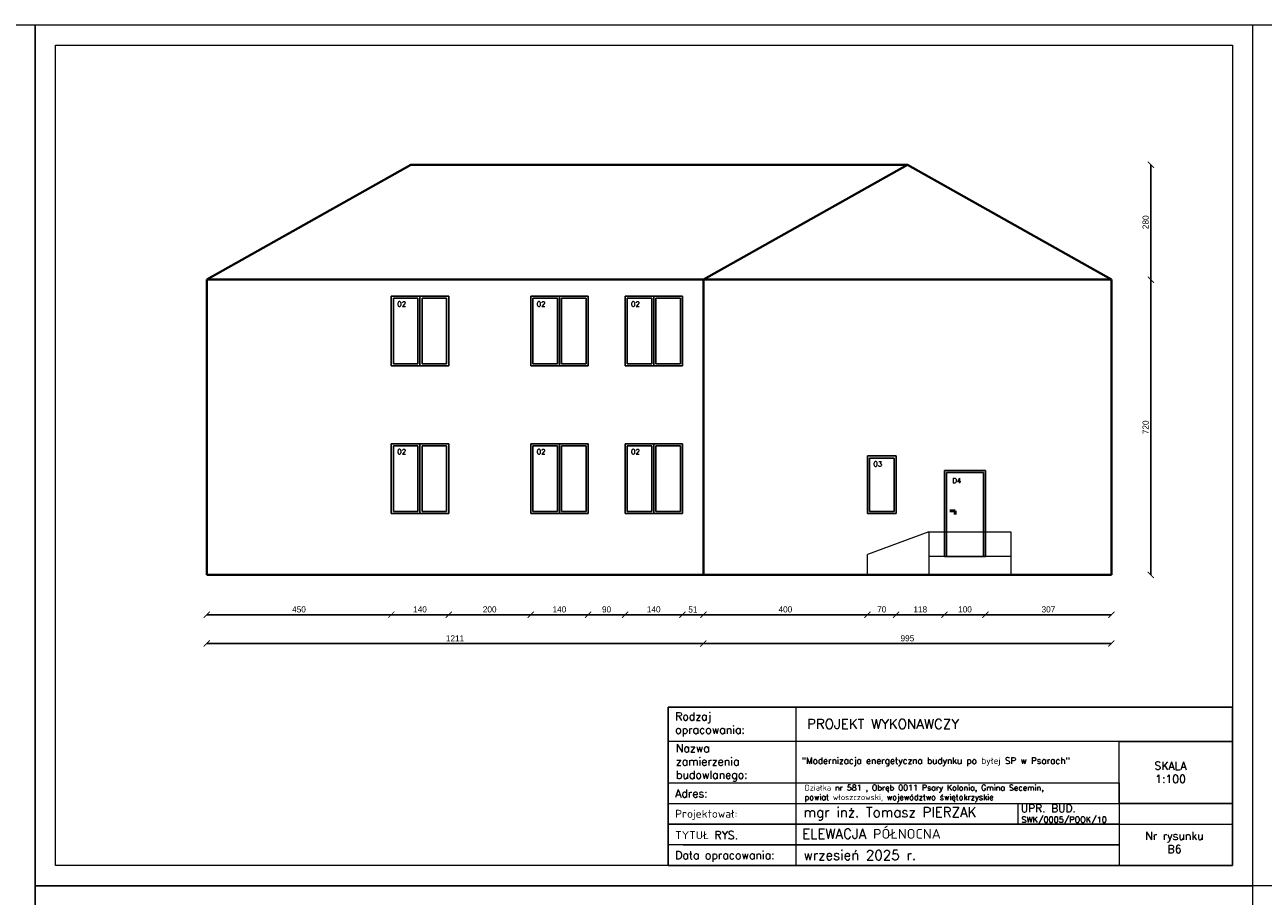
# Model space of a CAD drawing. Header units: millimetres. Extents: x 107252 to 132489, y 44218 to 60710.
# Tile 34 of 72: x 115267 to 118287, y 56943 to 59068. Entities that reach past the tile are written whole.
import ezdxf

# ---------------------------------------------------------------- set-up
doc = ezdxf.new("R2010")
doc.units = ezdxf.units.MM
for name, color, linetype, lineweight in [('cienka', 3, 'Continuous', 18), ('gruba', 1, 'Continuous', 40), ('opisy', 4, 'Continuous', 18), ('stolarka', 2, 'Continuous', 50), ('wymiary', 252, 'Continuous', 15), ('średnia', 2, 'Continuous', 25)]:
    doc.layers.add(name, color=color, linetype=linetype, lineweight=lineweight)
doc.styles.add('KASIA', font='romans.shx', dxfattribs={"height": 20})
doc.styles.add('ROMANS1', font='romans.shx', dxfattribs={"height": 15})
doc.styles.get("Standard").update_dxf_attribs({"font": 'GOTHIC.TTF'})
doc.dimstyles.new('secemin', dxfattribs={"dimtxt": 15, "dimasz": 15, "dimexe": 1.25, "dimexo": 0.625, "dimgap": 5, "dimtad": 1, "dimdec": 0, "dimtxsty": 'Standard', "dimblk": 'ARCHTICK', "dimcen": 0, "dimse1": 1, "dimse2": 1, "dimclrt": 256, "dimadec": 0, "dimazin": 0, "dimtfac": 1, "dimtdec": 0, "dimtmove": 0, "dimatfit": 3, "dimfxl": 1, "dimtfillclr": 250, "dimarcsym": 1})

# ---------------------------------------------------------------- blocks, each defined once
blk = doc.blocks.new('_ArchTick')
at = {"color": 0, "linetype": 'ByBlock', "const_width": 0.15}
blk.add_lwpolyline([(-0.5, -0.5), (0.5, 0.5)], dxfattribs=at)
blk = doc.blocks.new('*D420')
at = {"layer": 'Defpoints', "color": 0, "transparency": 16777216}
for p in [(117321.7, 57876.9), (116921.7, 57726.9), (117321.7, 57629.9)]:
    blk.add_point(p, dxfattribs=at)
at = {"layer": 'wymiary', "color": 0, "lineweight": -2, "transparency": 16777216}
blk.add_line((116921.7, 57629.9), (117321.7, 57629.9), dxfattribs=at)
at = {"layer": 'wymiary', "color": 0, "lineweight": -2, "transparency": 16777216, "xscale": 15, "yscale": 15, "zscale": 15, "rotation": 180}
blk.add_blockref('_ArchTick', (116921.7, 57629.9), dxfattribs=at)
at = {"layer": 'wymiary', "color": 0, "lineweight": -2, "transparency": 16777216, "xscale": 15, "yscale": 15, "zscale": 15}
blk.add_blockref('_ArchTick', (117321.7, 57629.9), dxfattribs=at)
at = {"layer": 'wymiary', "transparency": 16777216, "insert": (117121.7, 57642.8), "char_height": 15, "attachment_point": 5}
blk.add_mtext('400', dxfattribs=at)
blk = doc.blocks.new('*D421')
at = {"layer": 'Defpoints', "color": 0, "transparency": 16777216}
for p in [(117321.7, 57876.9), (117391.7, 57876.9), (117391.7, 57629.9)]:
    blk.add_point(p, dxfattribs=at)
at = {"layer": 'wymiary', "color": 0, "lineweight": -2, "transparency": 16777216}
blk.add_line((117321.7, 57629.9), (117391.7, 57629.9), dxfattribs=at)
at = {"layer": 'wymiary', "color": 0, "lineweight": -2, "transparency": 16777216, "xscale": 15, "yscale": 15, "zscale": 15, "rotation": 180}
blk.add_blockref('_ArchTick', (117321.7, 57629.9), dxfattribs=at)
at = {"layer": 'wymiary', "color": 0, "lineweight": -2, "transparency": 16777216, "xscale": 15, "yscale": 15, "zscale": 15}
blk.add_blockref('_ArchTick', (117391.7, 57629.9), dxfattribs=at)
at = {"layer": 'wymiary', "transparency": 16777216, "insert": (117356.7, 57642.8), "char_height": 15, "attachment_point": 5}
blk.add_mtext('70', dxfattribs=at)
blk = doc.blocks.new('*D422')
at = {"layer": 'Defpoints', "color": 0, "transparency": 16777216}
for p in [(117391.7, 57876.9), (117509.7, 57771.9), (117509.7, 57629.9)]:
    blk.add_point(p, dxfattribs=at)
at = {"layer": 'wymiary', "color": 0, "lineweight": -2, "transparency": 16777216}
blk.add_line((117391.7, 57629.9), (117509.7, 57629.9), dxfattribs=at)
at = {"layer": 'wymiary', "color": 0, "lineweight": -2, "transparency": 16777216, "xscale": 15, "yscale": 15, "zscale": 15, "rotation": 180}
blk.add_blockref('_ArchTick', (117391.7, 57629.9), dxfattribs=at)
at = {"layer": 'wymiary', "color": 0, "lineweight": -2, "transparency": 16777216, "xscale": 15, "yscale": 15, "zscale": 15}
blk.add_blockref('_ArchTick', (117509.7, 57629.9), dxfattribs=at)
at = {"layer": 'wymiary', "transparency": 16777216, "insert": (117450.7, 57642.8), "char_height": 15, "attachment_point": 5}
blk.add_mtext('118', dxfattribs=at)
blk = doc.blocks.new('*D423')
at = {"layer": 'Defpoints', "color": 0, "transparency": 16777216}
for p in [(117509.7, 57771.9), (117609.7, 57771.9), (117609.7, 57629.9)]:
    blk.add_point(p, dxfattribs=at)
at = {"layer": 'wymiary', "color": 0, "lineweight": -2, "transparency": 16777216}
blk.add_line((117509.7, 57629.9), (117609.7, 57629.9), dxfattribs=at)
at = {"layer": 'wymiary', "color": 0, "lineweight": -2, "transparency": 16777216, "xscale": 15, "yscale": 15, "zscale": 15, "rotation": 180}
blk.add_blockref('_ArchTick', (117509.7, 57629.9), dxfattribs=at)
at = {"layer": 'wymiary', "color": 0, "lineweight": -2, "transparency": 16777216, "xscale": 15, "yscale": 15, "zscale": 15}
blk.add_blockref('_ArchTick', (117609.7, 57629.9), dxfattribs=at)
at = {"layer": 'wymiary', "transparency": 16777216, "insert": (117559.7, 57642.8), "char_height": 15, "attachment_point": 5}
blk.add_mtext('100', dxfattribs=at)
blk = doc.blocks.new('*D424')
at = {"layer": 'Defpoints', "color": 0, "transparency": 16777216}
for p in [(117609.7, 57771.9), (117916.7, 57726.9), (117916.7, 57629.9)]:
    blk.add_point(p, dxfattribs=at)
at = {"layer": 'wymiary', "color": 0, "lineweight": -2, "transparency": 16777216}
blk.add_line((117609.7, 57629.9), (117916.7, 57629.9), dxfattribs=at)
at = {"layer": 'wymiary', "color": 0, "lineweight": -2, "transparency": 16777216, "xscale": 15, "yscale": 15, "zscale": 15, "rotation": 180}
blk.add_blockref('_ArchTick', (117609.7, 57629.9), dxfattribs=at)
at = {"layer": 'wymiary', "color": 0, "lineweight": -2, "transparency": 16777216, "xscale": 15, "yscale": 15, "zscale": 15}
blk.add_blockref('_ArchTick', (117916.7, 57629.9), dxfattribs=at)
at = {"layer": 'wymiary', "transparency": 16777216, "insert": (117763.2, 57642.8), "char_height": 15, "attachment_point": 5}
blk.add_mtext('307', dxfattribs=at)
blk = doc.blocks.new('*D425')
at = {"layer": 'Defpoints', "color": 0, "transparency": 16777216}
for p in [(117916.7, 58446.9), (118013, 58446.9), (117916.7, 57726.9)]:
    blk.add_point(p, dxfattribs=at)
at = {"layer": 'wymiary', "color": 0, "lineweight": -2, "transparency": 16777216}
blk.add_line((118013, 57726.9), (118013, 58446.9), dxfattribs=at)
at = {"layer": 'wymiary', "color": 0, "lineweight": -2, "transparency": 16777216, "xscale": 15, "yscale": 15, "zscale": 15}
for p, rotation in [((118013, 58446.9), 90), ((118013, 57726.9), 270)]:
    blk.add_blockref('_ArchTick', p, dxfattribs=dict(at, rotation=rotation))
at = {"layer": 'wymiary', "transparency": 16777216, "insert": (118000.2, 58086.9), "char_height": 15, "attachment_point": 5, "rotation": 90}
blk.add_mtext('720', dxfattribs=at)
blk = doc.blocks.new('*D426')
at = {"layer": 'Defpoints', "color": 0, "transparency": 16777216}
for p in [(117419.2, 58726.9), (118013, 58726.9), (117916.7, 58446.9)]:
    blk.add_point(p, dxfattribs=at)
at = {"layer": 'wymiary', "color": 0, "lineweight": -2, "transparency": 16777216}
blk.add_line((118013, 58446.9), (118013, 58726.9), dxfattribs=at)
at = {"layer": 'wymiary', "color": 0, "lineweight": -2, "transparency": 16777216, "xscale": 15, "yscale": 15, "zscale": 15}
for p, rotation in [((118013, 58726.9), 90), ((118013, 58446.9), 270)]:
    blk.add_blockref('_ArchTick', p, dxfattribs=dict(at, rotation=rotation))
at = {"layer": 'wymiary', "transparency": 16777216, "insert": (118000.2, 58586.9), "char_height": 15, "attachment_point": 5, "rotation": 90}
blk.add_mtext('280', dxfattribs=at)
blk = doc.blocks.new('*D429')
at = {"layer": 'Defpoints', "color": 0, "transparency": 16777216}
for p in [(116160.7, 57876.9), (115710.7, 57726.9), (116160.7, 57629.9)]:
    blk.add_point(p, dxfattribs=at)
at = {"layer": 'wymiary', "color": 0, "lineweight": -2, "transparency": 16777216}
blk.add_line((115710.7, 57629.9), (116160.7, 57629.9), dxfattribs=at)
at = {"layer": 'wymiary', "color": 0, "lineweight": -2, "transparency": 16777216, "xscale": 15, "yscale": 15, "zscale": 15, "rotation": 180}
blk.add_blockref('_ArchTick', (115710.7, 57629.9), dxfattribs=at)
at = {"layer": 'wymiary', "color": 0, "lineweight": -2, "transparency": 16777216, "xscale": 15, "yscale": 15, "zscale": 15}
blk.add_blockref('_ArchTick', (116160.7, 57629.9), dxfattribs=at)
at = {"layer": 'wymiary', "transparency": 16777216, "insert": (115935.7, 57642.8), "char_height": 15, "attachment_point": 5}
blk.add_mtext('450', dxfattribs=at)
blk = doc.blocks.new('*D430')
at = {"layer": 'Defpoints', "color": 0, "transparency": 16777216}
for p in [(116160.7, 57876.9), (116300.7, 57876.9), (116300.7, 57629.9)]:
    blk.add_point(p, dxfattribs=at)
at = {"layer": 'wymiary', "color": 0, "lineweight": -2, "transparency": 16777216}
blk.add_line((116160.7, 57629.9), (116300.7, 57629.9), dxfattribs=at)
at = {"layer": 'wymiary', "color": 0, "lineweight": -2, "transparency": 16777216, "xscale": 15, "yscale": 15, "zscale": 15, "rotation": 180}
blk.add_blockref('_ArchTick', (116160.7, 57629.9), dxfattribs=at)
at = {"layer": 'wymiary', "color": 0, "lineweight": -2, "transparency": 16777216, "xscale": 15, "yscale": 15, "zscale": 15}
blk.add_blockref('_ArchTick', (116300.7, 57629.9), dxfattribs=at)
at = {"layer": 'wymiary', "transparency": 16777216, "insert": (116230.7, 57642.8), "char_height": 15, "attachment_point": 5}
blk.add_mtext('140', dxfattribs=at)
blk = doc.blocks.new('*D431')
at = {"layer": 'Defpoints', "color": 0, "transparency": 16777216}
for p in [(116300.7, 57876.9), (116500.7, 57876.9), (116500.7, 57629.9)]:
    blk.add_point(p, dxfattribs=at)
at = {"layer": 'wymiary', "color": 0, "lineweight": -2, "transparency": 16777216}
blk.add_line((116300.7, 57629.9), (116500.7, 57629.9), dxfattribs=at)
at = {"layer": 'wymiary', "color": 0, "lineweight": -2, "transparency": 16777216, "xscale": 15, "yscale": 15, "zscale": 15, "rotation": 180}
blk.add_blockref('_ArchTick', (116300.7, 57629.9), dxfattribs=at)
at = {"layer": 'wymiary', "color": 0, "lineweight": -2, "transparency": 16777216, "xscale": 15, "yscale": 15, "zscale": 15}
blk.add_blockref('_ArchTick', (116500.7, 57629.9), dxfattribs=at)
at = {"layer": 'wymiary', "transparency": 16777216, "insert": (116400.7, 57642.8), "char_height": 15, "attachment_point": 5}
blk.add_mtext('200', dxfattribs=at)
blk = doc.blocks.new('*D432')
at = {"layer": 'Defpoints', "color": 0, "transparency": 16777216}
for p in [(116500.7, 57876.9), (116640.7, 57876.9), (116640.7, 57629.9)]:
    blk.add_point(p, dxfattribs=at)
at = {"layer": 'wymiary', "color": 0, "lineweight": -2, "transparency": 16777216}
blk.add_line((116500.7, 57629.9), (116640.7, 57629.9), dxfattribs=at)
at = {"layer": 'wymiary', "color": 0, "lineweight": -2, "transparency": 16777216, "xscale": 15, "yscale": 15, "zscale": 15, "rotation": 180}
blk.add_blockref('_ArchTick', (116500.7, 57629.9), dxfattribs=at)
at = {"layer": 'wymiary', "color": 0, "lineweight": -2, "transparency": 16777216, "xscale": 15, "yscale": 15, "zscale": 15}
blk.add_blockref('_ArchTick', (116640.7, 57629.9), dxfattribs=at)
at = {"layer": 'wymiary', "transparency": 16777216, "insert": (116570.7, 57642.8), "char_height": 15, "attachment_point": 5}
blk.add_mtext('140', dxfattribs=at)
blk = doc.blocks.new('*D433')
at = {"layer": 'Defpoints', "color": 0, "transparency": 16777216}
for p in [(116640.7, 57876.9), (116730.7, 57876.9), (116730.7, 57629.9)]:
    blk.add_point(p, dxfattribs=at)
at = {"layer": 'wymiary', "color": 0, "lineweight": -2, "transparency": 16777216}
blk.add_line((116640.7, 57629.9), (116730.7, 57629.9), dxfattribs=at)
at = {"layer": 'wymiary', "color": 0, "lineweight": -2, "transparency": 16777216, "xscale": 15, "yscale": 15, "zscale": 15, "rotation": 180}
blk.add_blockref('_ArchTick', (116640.7, 57629.9), dxfattribs=at)
at = {"layer": 'wymiary', "color": 0, "lineweight": -2, "transparency": 16777216, "xscale": 15, "yscale": 15, "zscale": 15}
blk.add_blockref('_ArchTick', (116730.7, 57629.9), dxfattribs=at)
at = {"layer": 'wymiary', "transparency": 16777216, "insert": (116685.7, 57642.8), "char_height": 15, "attachment_point": 5}
blk.add_mtext('90', dxfattribs=at)
blk = doc.blocks.new('*D434')
at = {"layer": 'Defpoints', "color": 0, "transparency": 16777216}
for p in [(116730.7, 57876.9), (116870.7, 57876.9), (116870.7, 57629.9)]:
    blk.add_point(p, dxfattribs=at)
at = {"layer": 'wymiary', "color": 0, "lineweight": -2, "transparency": 16777216}
blk.add_line((116730.7, 57629.9), (116870.7, 57629.9), dxfattribs=at)
at = {"layer": 'wymiary', "color": 0, "lineweight": -2, "transparency": 16777216, "xscale": 15, "yscale": 15, "zscale": 15, "rotation": 180}
blk.add_blockref('_ArchTick', (116730.7, 57629.9), dxfattribs=at)
at = {"layer": 'wymiary', "color": 0, "lineweight": -2, "transparency": 16777216, "xscale": 15, "yscale": 15, "zscale": 15}
blk.add_blockref('_ArchTick', (116870.7, 57629.9), dxfattribs=at)
at = {"layer": 'wymiary', "transparency": 16777216, "insert": (116800.7, 57642.8), "char_height": 15, "attachment_point": 5}
blk.add_mtext('140', dxfattribs=at)
blk = doc.blocks.new('*D435')
at = {"layer": 'Defpoints', "color": 0, "transparency": 16777216}
for p in [(116870.7, 57876.9), (116921.7, 57726.9), (116921.7, 57629.9)]:
    blk.add_point(p, dxfattribs=at)
at = {"layer": 'wymiary', "color": 0, "lineweight": -2, "transparency": 16777216}
blk.add_line((116870.7, 57629.9), (116921.7, 57629.9), dxfattribs=at)
at = {"layer": 'wymiary', "color": 0, "lineweight": -2, "transparency": 16777216, "xscale": 15, "yscale": 15, "zscale": 15, "rotation": 180}
blk.add_blockref('_ArchTick', (116870.7, 57629.9), dxfattribs=at)
at = {"layer": 'wymiary', "color": 0, "lineweight": -2, "transparency": 16777216, "xscale": 15, "yscale": 15, "zscale": 15}
blk.add_blockref('_ArchTick', (116921.7, 57629.9), dxfattribs=at)
at = {"layer": 'wymiary', "transparency": 16777216, "insert": (116896.2, 57642.6), "char_height": 15, "attachment_point": 5}
blk.add_mtext('51', dxfattribs=at)
blk = doc.blocks.new('*D436')
at = {"layer": 'Defpoints', "color": 0, "transparency": 16777216}
for p in [(115710.7, 57726.9), (116921.7, 57726.9), (116921.7, 57559.6)]:
    blk.add_point(p, dxfattribs=at)
at = {"layer": 'wymiary', "color": 0, "lineweight": -2, "transparency": 16777216}
blk.add_line((115710.7, 57559.6), (116921.7, 57559.6), dxfattribs=at)
at = {"layer": 'wymiary', "color": 0, "lineweight": -2, "transparency": 16777216, "xscale": 15, "yscale": 15, "zscale": 15, "rotation": 180}
blk.add_blockref('_ArchTick', (115710.7, 57559.6), dxfattribs=at)
at = {"layer": 'wymiary', "color": 0, "lineweight": -2, "transparency": 16777216, "xscale": 15, "yscale": 15, "zscale": 15}
blk.add_blockref('_ArchTick', (116921.7, 57559.6), dxfattribs=at)
at = {"layer": 'wymiary', "transparency": 16777216, "insert": (116316.2, 57572.2), "char_height": 15, "attachment_point": 5}
blk.add_mtext('1211', dxfattribs=at)
blk = doc.blocks.new('*D437')
at = {"layer": 'Defpoints', "color": 0, "transparency": 16777216}
for p in [(116921.7, 57726.9), (117916.7, 57726.9), (117916.7, 57559.6)]:
    blk.add_point(p, dxfattribs=at)
at = {"layer": 'wymiary', "color": 0, "lineweight": -2, "transparency": 16777216}
blk.add_line((116921.7, 57559.6), (117916.7, 57559.6), dxfattribs=at)
at = {"layer": 'wymiary', "color": 0, "lineweight": -2, "transparency": 16777216, "xscale": 15, "yscale": 15, "zscale": 15, "rotation": 180}
blk.add_blockref('_ArchTick', (116921.7, 57559.6), dxfattribs=at)
at = {"layer": 'wymiary', "color": 0, "lineweight": -2, "transparency": 16777216, "xscale": 15, "yscale": 15, "zscale": 15}
blk.add_blockref('_ArchTick', (117916.7, 57559.6), dxfattribs=at)
at = {"layer": 'wymiary', "transparency": 16777216, "insert": (117419.2, 57572.4), "char_height": 15, "attachment_point": 5}
blk.add_mtext('995', dxfattribs=at)

msp = doc.modelspace()

# ---------------------------------------------------------------- linework, layer by layer
at = {"layer": 'cienka'}
for p, q in [((109351.976, 59068.443), (115291.976, 59068.443)), ((115291.976, 59068.443), (115291.976, 56098.443)), ((115291.976, 56968.443), (115291.976, 59068.443)), ((115291.976, 59068.443), (118261.976, 59068.443)), ((118261.976, 56968.443), (118261.976, 59068.443)), ((118261.976, 56968.443), (118261.976, 59068.443)), ((118261.976, 59068.443), (121231.976, 59068.443)), ((115341.976, 57018.443), (115341.976, 59018.443)), ((115341.976, 59018.443), (118211.976, 59018.443)), ((118211.976, 59018.443), (118211.976, 57018.443)), ((117471.729, 57831.932), (117321.729, 57776.932)), ((117471.729, 57831.932), (117671.729, 57831.932)), ((117471.729, 57831.932), (117471.729, 57726.932)), ((117671.729, 57831.932), (117671.729, 57726.932)), ((117321.729, 57726.932), (117321.729, 57776.932)), ((117671.729, 57771.932), (117471.729, 57771.932)), ((117688.955, 57170.19), (117688.955, 57119.842)), ((117899.976, 57119.209), (118211.976, 57119.209)), ((118211.976, 57018.443), (115341.976, 57018.443)), ((118261.976, 56968.443), (115291.976, 56968.443)), ((115291.976, 54868.443), (115291.976, 56968.443)), ((115291.976, 56968.443), (118261.976, 56968.443)), ((118261.976, 54868.443), (118261.976, 56968.443)), ((121231.976, 56968.443), (118261.976, 56968.443))]:
    msp.add_line(p, q, dxfattribs=at)
at = {"layer": 'gruba'}
for p, q in [((116208.229, 58726.932), (115710.729, 58446.932)), ((117419.229, 58726.932), (116208.229, 58726.932)), ((117419.229, 58726.932), (116921.729, 58446.932)), ((117419.229, 58726.932), (117916.729, 58446.932)), ((115710.729, 57726.932), (115710.729, 58446.932)), ((117916.729, 58446.932), (115710.729, 58446.932)), ((116921.729, 57726.932), (116921.729, 58446.932)), ((117916.729, 57726.932), (117916.729, 58446.932)), ((117916.729, 57726.932), (115710.729, 57726.932))]:
    msp.add_line(p, q, dxfattribs=at)
at = {"layer": 'opisy', "linetype": 'Continuous', "lineweight": 0, "flags": 128}
for points in [[(116836.266, 57018.443), (116836.266, 57404.741), (117147.555, 57404.707), (117147.555, 57018.409)], [(117935.976, 57320.741), (118211.976, 57320.741), (118211.976, 57169.558), (117935.976, 57169.558)]]:
    msp.add_lwpolyline(points, close=True, dxfattribs=at)
for points in [[(116836.266, 57404.724), (118211.976, 57404.724), (118211.976, 57320.741), (116836.266, 57320.741)], [(117875.976, 57404.724), (118211.976, 57404.724)], [(116836.266, 57219.958), (117935.976, 57219.958), (117935.976, 57068.809), (116836.266, 57068.809)], [(116836.266, 57169.558), (117935.976, 57169.558), (117935.976, 57119.209), (116836.266, 57119.209)], [(117875.976, 57169.558), (118211.976, 57169.558)], [(116836.266, 57119.209), (117935.976, 57119.209), (117935.976, 57068.826), (116836.266, 57068.826)], [(116872.266, 57068.826), (117935.976, 57068.826), (117935.976, 57018.443), (116872.266, 57018.443)]]:
    msp.add_lwpolyline(points, dxfattribs=at)
at = {"layer": 'opisy', "lineweight": 25}
msp.add_lwpolyline([(116836.266, 57404.724), (118211.976, 57404.724), (118211.976, 57018.443), (116836.266, 57018.443)], close=True, dxfattribs=at)
at = {"layer": 'stolarka'}
for p, q in [((117522.563, 57883.039), (117535.904, 57883.039)), ((117535.904, 57883.039), (117535.904, 57874.668))]:
    msp.add_line(p, q, dxfattribs=at)
at = {"layer": 'średnia'}
for p, q in [((116300.729, 58406.932), (116160.729, 58406.932)), ((116160.729, 58406.932), (116160.729, 58236.932)), ((116230.729, 58406.932), (116230.729, 58236.932)), ((116300.729, 58236.932), (116300.729, 58406.932)), ((116500.729, 58236.932), (116500.729, 58406.932)), ((116640.729, 58406.932), (116500.729, 58406.932)), ((116570.729, 58406.932), (116570.729, 58236.932)), ((116640.729, 58236.932), (116640.729, 58406.932)), ((116730.729, 58236.932), (116730.729, 58406.932)), ((116870.729, 58406.932), (116730.729, 58406.932)), ((116730.729, 58406.932), (116730.729, 58236.932)), ((116800.729, 58406.932), (116800.729, 58236.932)), ((116870.729, 58236.932), (116870.729, 58406.932)), ((116225.729, 58401.932), (116165.729, 58401.932)), ((116165.729, 58401.932), (116165.729, 58241.932)), ((116225.729, 58401.932), (116225.729, 58241.932)), ((116295.729, 58401.932), (116235.729, 58401.932)), ((116235.729, 58401.932), (116235.729, 58241.932)), ((116295.729, 58241.932), (116295.729, 58401.932)), ((116565.729, 58401.932), (116505.729, 58401.932)), ((116505.729, 58401.932), (116505.729, 58241.932)), ((116565.729, 58401.932), (116565.729, 58241.932)), ((116635.729, 58401.932), (116575.729, 58401.932)), ((116575.729, 58401.932), (116575.729, 58241.932)), ((116635.729, 58241.932), (116635.729, 58401.932)), ((116795.729, 58401.932), (116735.729, 58401.932)), ((116735.729, 58401.932), (116735.729, 58241.932)), ((116795.729, 58401.932), (116795.729, 58241.932)), ((116865.729, 58401.932), (116805.729, 58401.932)), ((116805.729, 58401.932), (116805.729, 58241.932)), ((116865.729, 58241.932), (116865.729, 58401.932)), ((116160.729, 58236.932), (116300.729, 58236.932)), ((116165.729, 58241.932), (116225.729, 58241.932)), ((116235.729, 58241.932), (116295.729, 58241.932)), ((116500.729, 58236.932), (116640.729, 58236.932)), ((116505.729, 58241.932), (116565.729, 58241.932)), ((116575.729, 58241.932), (116635.729, 58241.932)), ((116730.729, 58236.932), (116870.729, 58236.932)), ((116735.729, 58241.932), (116795.729, 58241.932)), ((116805.729, 58241.932), (116865.729, 58241.932)), ((116300.729, 58046.932), (116160.729, 58046.932)), ((116160.729, 58046.932), (116160.729, 57876.932)), ((116230.729, 58046.932), (116230.729, 57876.932)), ((116300.729, 57876.932), (116300.729, 58046.932)), ((116500.729, 57876.932), (116500.729, 58046.932)), ((116640.729, 58046.932), (116500.729, 58046.932)), ((116570.729, 58046.932), (116570.729, 57876.932)), ((116640.729, 57876.932), (116640.729, 58046.932)), ((116730.729, 57876.932), (116730.729, 58046.932)), ((116870.729, 58046.932), (116730.729, 58046.932)), ((116730.729, 58046.932), (116730.729, 57876.932)), ((116800.729, 58046.932), (116800.729, 57876.932)), ((116870.729, 57876.932), (116870.729, 58046.932)), ((116225.729, 58041.932), (116165.729, 58041.932)), ((116165.729, 58041.932), (116165.729, 57881.932)), ((116225.729, 58041.932), (116225.729, 57881.932)), ((116295.729, 58041.932), (116235.729, 58041.932)), ((116235.729, 58041.932), (116235.729, 57881.932)), ((116295.729, 57881.932), (116295.729, 58041.932)), ((116565.729, 58041.932), (116505.729, 58041.932)), ((116505.729, 58041.932), (116505.729, 57881.932)), ((116565.729, 58041.932), (116565.729, 57881.932)), ((116635.729, 58041.932), (116575.729, 58041.932)), ((116575.729, 58041.932), (116575.729, 57881.932)), ((116635.729, 57881.932), (116635.729, 58041.932)), ((116795.729, 58041.932), (116735.729, 58041.932)), ((116735.729, 58041.932), (116735.729, 57881.932)), ((116795.729, 58041.932), (116795.729, 57881.932)), ((116865.729, 58041.932), (116805.729, 58041.932)), ((116805.729, 58041.932), (116805.729, 57881.932)), ((116865.729, 57881.932), (116865.729, 58041.932)), ((117391.729, 58016.932), (117321.729, 58016.932)), ((117321.729, 58016.932), (117321.729, 57876.932)), ((117391.729, 57876.932), (117391.729, 58016.932)), ((117326.729, 58011.932), (117326.729, 57881.932)), ((117386.729, 58011.932), (117326.729, 58011.932)), ((117386.729, 57881.932), (117386.729, 58011.932)), ((117509.729, 57771.932), (117509.729, 57981.932)), ((117609.729, 57981.932), (117509.729, 57981.932)), ((117514.729, 57771.932), (117514.729, 57976.932)), ((117604.729, 57976.932), (117514.729, 57976.932)), ((117604.729, 57771.932), (117604.729, 57976.932)), ((117609.729, 57771.932), (117609.729, 57981.932)), ((116160.729, 57876.932), (116300.729, 57876.932)), ((116165.729, 57881.932), (116225.729, 57881.932)), ((116235.729, 57881.932), (116295.729, 57881.932)), ((116500.729, 57876.932), (116640.729, 57876.932)), ((116505.729, 57881.932), (116565.729, 57881.932)), ((116575.729, 57881.932), (116635.729, 57881.932)), ((116730.729, 57876.932), (116870.729, 57876.932)), ((116735.729, 57881.932), (116795.729, 57881.932)), ((116805.729, 57881.932), (116865.729, 57881.932)), ((117321.729, 57876.932), (117391.729, 57876.932)), ((117326.729, 57881.932), (117386.729, 57881.932)), ((117609.729, 57771.932), (117509.729, 57771.932))]:
    msp.add_line(p, q, dxfattribs=at)

# ---------------------------------------------------------------- texts
at = {"layer": 'cienka', "char_height": 12, "width": 362.40331, "attachment_point": 1, "style": 'ROMANS1'}
for s, insert in [('O2', (116175.075, 58393.33)), ('O2', (116515.075, 58393.33)), ('O2', (116745.075, 58393.33)), ('O2', (116175.075, 58033.33)), ('O2', (116515.075, 58033.33)), ('O2', (116745.075, 58033.33)), ('O3', (117336.075, 58003.33)), ('D4', (117529.207, 57962.903))]:
    msp.add_mtext(s, dxfattribs=dict(at, insert=insert))
at = {"layer": 'opisy', "linetype": 'Continuous', "lineweight": 0, "attachment_point": 4, "style": 'KASIA'}
for s, insert, char_height, width in [('\\A1;{\\H0.80952x;Rodzaj opracowania:}', (116853.092, 57362.455), 24, 141.54434), ('\\A1;\\pxql;PROJEKT WYKONAWCZY', (117174.443, 57363.535), 24, 946.31605), ('\\A1;\\pxql;{\\H0.80952x;Nazwa \\Pzamierzenia\\Pbudowlanego:}', (116854.91, 57268.757), 24, 141.54434), ('\\A1;\\pxsm1.5;"Modernizacja energetyczna budynku po byłej SP w Psarach"', (117161.553, 57271.257), 15.6, 766.2055), ('\\A1;\\pxqc;{\\H0.80952x;SKALA\\P1:100}', (117686.98, 57245.54), 24, 747.85817), ('\\A1;\\pxql;{\\H0.80952x;Adres:}', (116853.092, 57194.062), 24, 141.54434), ('\\A1;Działka nr 581 , Obręb 0011 Psary Kolonia, Gmina Secemin,\\Ppowiat włoszczowski, województwo świętokrzyskie', (117168.662, 57194.121), 14, 756.99257), ('\\A1;\\pxql;{\\H0.80952x;Projektował:}', (116853.092, 57141.583), 24, 747.85817), ('\\A1;mgr inż. Tomasz PIERZAK', (117165.934, 57144.275), 24, 747.85817), ('\\A1;UPR. BUD.', (117695.465, 57158.025), 19.2, 598.28653), ('\\A1;ELEWACJA PÓŁNOCNA', (117162.658, 57095.609), 24, 747.85817), ('\\A1;SWK/0005/POOK/10', (117697.471, 57127.733), 14.4, 448.7149), ('\\A1;\\pxql;{\\H0.80952x;TYTUŁ RYS.}', (116853.092, 57092.379), 24, 747.85817), ('\\A1;\\pxqc;{\\H0.80952x;Nr rysunku\\PB6}', (117696.607, 57074.524), 24, 747.85817), ('\\A1;\\pxql;{\\H0.80952x;Data opracowania:}', (116853.092, 57040.341), 24, 747.85817), ('\\A1;wrzesień 2025 r.', (117165.934, 57043.665), 24, 747.85817)]:
    msp.add_mtext(s, dxfattribs=dict(at, insert=insert, char_height=char_height, width=width))

# ---------------------------------------------------------------- dimensions: what is measured, and where the dimension line sits
at = {"layer": 'wymiary'}
dim = msp.add_linear_dim(base=(118013.039, 58726.932), p1=(117916.729, 58446.932), p2=(117419.229, 58726.932), angle=90, dimstyle='secemin', override={"dimtmove": 1}, dxfattribs=at)
dim.commit()
dim.dimension.update_dxf_attribs({"geometry": '*D426', "text_midpoint": (118000.162, 58586.932)})
dim = msp.add_linear_dim(base=(118013.039, 58446.932), p1=(117916.729, 57726.932), p2=(117916.729, 58446.932), angle=90, dimstyle='secemin', dxfattribs=at)
dim.commit()
dim.dimension.update_dxf_attribs({"geometry": '*D425', "text_midpoint": (118000.162, 58086.932)})
for base, p2, picture, middle in [((116160.729, 57629.899), (116160.729, 57876.932), '*D429', (115935.729, 57642.777)), ((116921.729, 57559.559), (116921.729, 57726.932), '*D436', (116316.229, 57572.248))]:
    dim = msp.add_linear_dim(base=base, p1=(115710.729, 57726.932), p2=p2, dimstyle='secemin', dxfattribs=at)
    dim.commit()
    dim.dimension.update_dxf_attribs({"geometry": picture, "text_midpoint": middle})
for base, p1, p2, picture, middle in [((116300.729, 57629.899), (116160.729, 57876.932), (116300.729, 57876.932), '*D430', (116230.729, 57642.777)), ((116500.729, 57629.899), (116300.729, 57876.932), (116500.729, 57876.932), '*D431', (116400.729, 57642.777)), ((116640.729, 57629.899), (116500.729, 57876.932), (116640.729, 57876.932), '*D432', (116570.729, 57642.777)), ((116730.729, 57629.899), (116640.729, 57876.932), (116730.729, 57876.932), '*D433', (116685.729, 57642.777)), ((116870.729, 57629.899), (116730.729, 57876.932), (116870.729, 57876.932), '*D434', (116800.729, 57642.777)), ((116921.729, 57629.899), (116870.729, 57876.932), (116921.729, 57726.932), '*D435', (116896.229, 57642.588)), ((117321.729, 57629.899), (116921.729, 57726.932), (117321.729, 57876.932), '*D420', (117121.729, 57642.777)), ((117391.729, 57629.899), (117321.729, 57876.932), (117391.729, 57876.932), '*D421', (117356.729, 57642.777)), ((117509.729, 57629.899), (117391.729, 57876.932), (117509.729, 57771.932), '*D422', (117450.729, 57642.777)), ((117609.729, 57629.899), (117509.729, 57771.932), (117609.729, 57771.932), '*D423', (117559.729, 57642.777)), ((117916.729, 57629.899), (117609.729, 57771.932), (117916.729, 57726.932), '*D424', (117763.229, 57642.777)), ((117916.729, 57559.559), (116921.729, 57726.932), (117916.729, 57726.932), '*D437', (117419.229, 57572.436))]:
    dim = msp.add_linear_dim(base=base, p1=p1, p2=p2, dimstyle='secemin', override={"dimtmove": 1}, dxfattribs=at)
    dim.commit()
    dim.dimension.update_dxf_attribs({"geometry": picture, "text_midpoint": middle})

doc.saveas('drawing.dxf')
